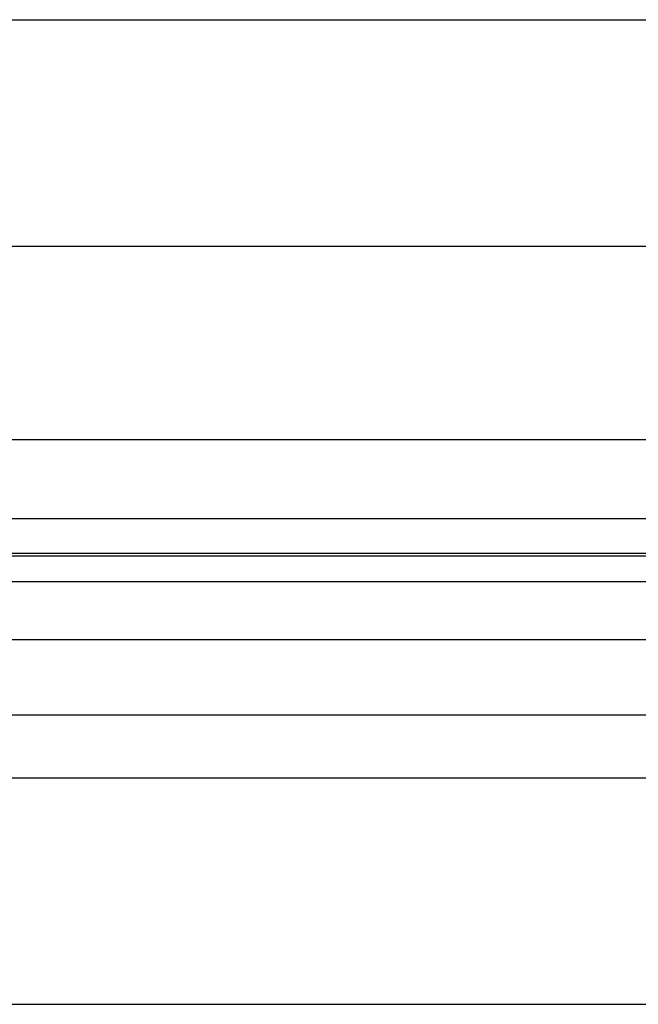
# Model space of a CAD drawing. Header units: inches. Extents: x 170 to 284, y 215 to 248.
# Tile 52 of 202: x 181.534 to 181.702, y 223.689 to 223.956. Entities that reach past the tile are written whole.
import ezdxf

# ---------------------------------------------------------------- set-up
doc = ezdxf.new("R2010")
doc.units = ezdxf.units.IN
doc.header["$LTSCALE"] = 0.25
doc.header["$MEASUREMENT"] = 0
doc.layers.add('RH BENCH MOUNT', color=7, linetype='Continuous')

msp = doc.modelspace()

# ---------------------------------------------------------------- linework, layer by layer
at = {"layer": 'RH BENCH MOUNT'}
for p, q in [((177.9135824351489, 223.955880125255), (181.7928031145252, 223.955880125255)), ((177.8672020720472, 223.8944876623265), (181.8391864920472, 223.8944876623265)), ((177.8370342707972, 223.8421021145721), (181.8693542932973, 223.8421021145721)), ((177.8370342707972, 223.8207231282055), (181.8693542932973, 223.8207231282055)), ((181.8693542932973, 223.8112378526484), (177.8370342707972, 223.8112378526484)), ((177.8370342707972, 223.8105984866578), (181.8693542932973, 223.8105984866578)), ((177.8370342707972, 223.8035803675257), (181.8693542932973, 223.8035803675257)), ((177.8370342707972, 223.7878962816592), (181.8693542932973, 223.7878962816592)), ((177.8370342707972, 223.7675082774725), (181.8693542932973, 223.7675082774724)), ((177.9135824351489, 223.750432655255), (181.7928031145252, 223.750432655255)), ((177.8672020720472, 223.6890401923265), (181.8391864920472, 223.6890401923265))]:
    msp.add_line(p, q, dxfattribs=at)

doc.saveas('drawing.dxf')
